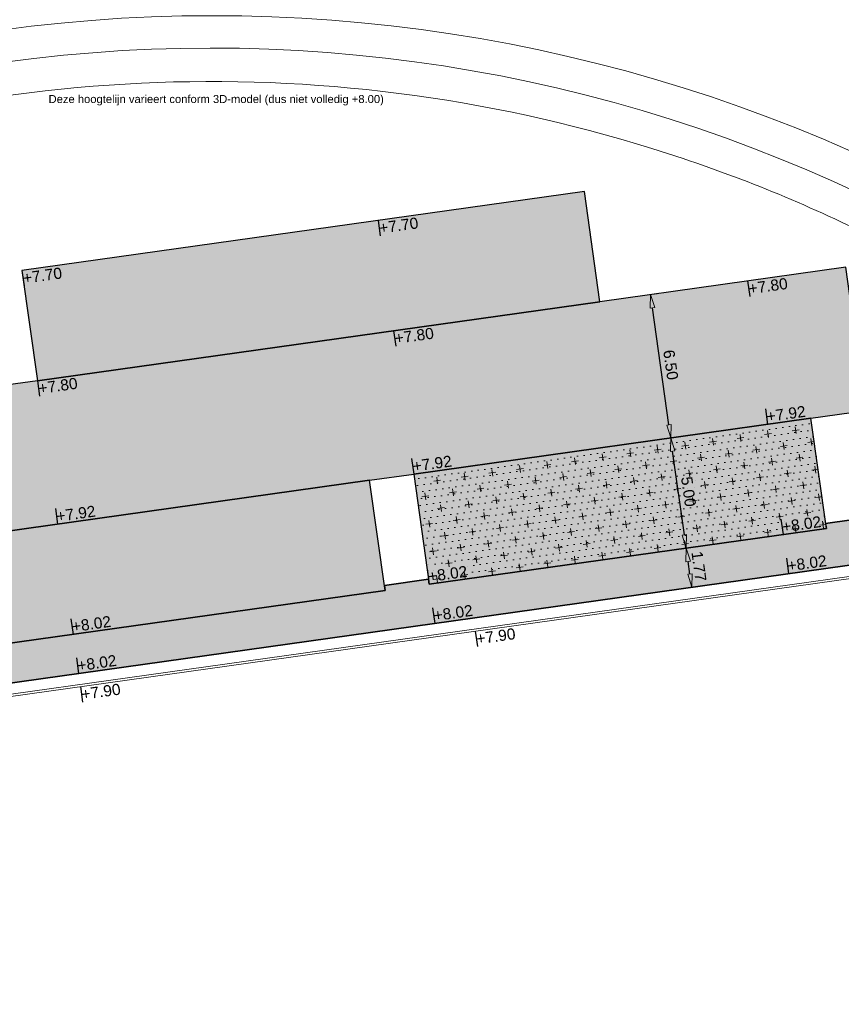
# Model space of a CAD drawing. Extents: x 98477 to 100410, y 398052 to 398969.
# Tile 179 of 256: x 98624 to 98661, y 398439 to 398483. Entities that reach past the tile are written whole.
import ezdxf
from ezdxf.enums import TextEntityAlignment as Align

# ---------------------------------------------------------------- set-up
doc = ezdxf.new("R2010")
doc.units = 0
doc.linetypes.add('AL-MATERIAALS', pattern=[2, 1, -1])
doc.linetypes.add('AL-NUTSTRACE', pattern=[17, 5, -3.5, 0, -3.5, 5])
for name, color, linetype, lineweight in [('N-GW-hoogtelijn laagte NAP +6.00', 120, 'AL-HOOGTELIJN +6.00', 18), ('N-GW-hoogtelijn laagte NAP +6.50', 110, 'AL-HOOGTELIJN +6.50', 18), ('N-GW-hoogtelijn laagte NAP +7.00', 100, 'AL-HOOGTELIJN +7.00', 18), ('N-GW-hoogtelijn laagte NAP +7.50', 90, 'AL-HOOGTELIJN +7.50', 18), ('N-GW-hoogtelijn laagte NAP +8.00', 80, 'AL-HOOGTELIJN +8.00', 18), ('N-KO-kantbegrenzing grondwerk', 70, 'Continuous', 25), ('N-KO-kantverharding', 2, 'Continuous', 25), ("N-VH-arcering 'MAT' grijs 251", 251, 'Continuous', 18), ('N-VH-arcering halfverharding', 8, 'Continuous', 9), ('N-VH-arcering printbeton', 8, 'Continuous', 9), ('X-AL-hoogtelijn - Niv 1', 1, 'AL-HOOGTELIJN', 18), ('X-AL-maatvoering VERWERKT', 180, 'Continuous', 18), ('X-AL-materiaalscheiding', 1, 'AL-MATERIAALS', 18), ('X-AL-nutstrace VERWERKT', 252, 'AL-NUTSTRACE', 18), ('X-AL-planthoogte VERWERKT', 180, 'Continuous', 25), ('X-AL-tekst T1.8', 1, 'Continuous', 18)]:
    doc.layers.add(name, color=color, linetype=linetype, lineweight=lineweight)
doc.layers.add('X-AL-contourlijnen', color=30, linetype='Continuous', plot=False)
doc.layers.add('X-AL-hulplijn', color=30, linetype='Continuous', plot=False)
doc.styles.add('CS Annotative', font='arial.ttf')
doc.styles.get("Standard").update_dxf_attribs({"font": 'txt.shx'})
doc.linetypes.add('AL-HOOGTELIJN', pattern='A,10,-1.5,["H",Standard,S=0.9,R=0,X=-0.3,Y=-0.45],-1.5,30', length=43)
doc.linetypes.add('AL-HOOGTELIJN +6.00', pattern='A,7.5,-1.5,["+6.00",Standard,S=0.9,R=0,X=-0.3,Y=-0.45],-4.5,22.5', length=36)
doc.linetypes.add('AL-HOOGTELIJN +6.50', pattern='A,7.5,-1.5,["+6.50",Standard,S=0.9,R=0,X=-0.3,Y=-0.45],-4.5,22.5', length=36)
doc.linetypes.add('AL-HOOGTELIJN +7.00', pattern='A,7.5,-1.5,["+7.00",Standard,S=0.9,R=0,X=-0.3,Y=-0.45],-4.5,22.5', length=36)
doc.linetypes.add('AL-HOOGTELIJN +7.50', pattern='A,7.5,-1.5,["+7.50",Standard,S=0.9,R=0,X=-0.3,Y=-0.45],-4.5,22.5', length=36)
doc.linetypes.add('AL-HOOGTELIJN +8.00', pattern='A,7.5,-1.5,["+8.00",Standard,S=0.9,R=0,X=-0.3,Y=-0.45],-4.5,22.5', length=36)
doc.dimstyles.new('CS Annotative', dxfattribs={"dimtxt": 2.5, "dimasz": 3, "dimexe": 0.18, "dimexo": 0.0625, "dimgap": 1, "dimtad": 1, "dimzin": 3, "dimdsep": 46, "dimtxsty": 'CS Annotative', "dimblk": 'CS Dimensionpijl', "dimcen": 0, "dimse1": 1, "dimse2": 1, "dimclrd": 256, "dimclre": 256, "dimadec": 0, "dimazin": 0, "dimtm": 1e-09, "dimtfac": 1, "dimtdec": 0, "dimtofl": 0, "dimtmove": 1, "dimatfit": 1, "dimfxl": 1, "dimtfillclr": 256, "dimtolj": 1, "dimtzin": 3, "dimarcsym": 0})
pattern_1 = [(8, (106814.19794, 479684.77945), (0.0572748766, 0.3109977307), [0, -0.3]), (8, (106814.19794, 479684.77945), (0.531934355, 0.705900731), [0.3125, -0.9375]), (98, (106814.3744, 479684.6465), (-0.705900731, 0.531934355), [0.3125, -0.9375])]
pattern_2 = [(45, (0, 0), (-0.3535533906, 0.3535533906), []), (45, (0.35, 0), (-0.3535533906, 0.3535533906), [0.5, -0.2])]

# ---------------------------------------------------------------- blocks, each defined once
blk = doc.blocks.new('*U161')
at = {"layer": 'X-AL-hulplijn', "flags": 128}
blk.add_lwpolyline([(-0.049, 0.347), (0.049, -0.347)], dxfattribs=at)
at = {"layer": 'X-AL-planthoogte VERWERKT', "linetype": 'Continuous', "style": 'CS Annotative'}
blk.add_attdef('HOOGTE-RECHTS', text='', height=0.5, rotation=172, dxfattribs=at).set_placement((0, 0), align=Align.MIDDLE_LEFT)
blk = doc.blocks.new('CS Dimensionpijl')
h = blk.add_hatch(color=256)
h.dxf.hatch_style = 1
h.paths.add_polyline_path([(-1, -0.167), (0, 0), (-1, 0.167)])
at = {"flags": 128}
blk.add_lwpolyline([(0, 0.5), (0, -0.5)], dxfattribs=at)
blk.add_lwpolyline([(-1, -0.167), (0, 0), (-1, 0.167)], close=True, dxfattribs=at)
blk = doc.blocks.new('*D1031')
at = {"layer": 'X-AL-maatvoering VERWERKT', "linetype": 'Continuous', "lineweight": -2, "transparency": 16777216}
blk.add_line((98653.942, 398457.862), (98653.863, 398458.426), dxfattribs=at)
at = {"layer": 'X-AL-maatvoering VERWERKT', "lineweight": -2, "transparency": 16777216, "xscale": 0.6000000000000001, "yscale": 0.6000000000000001, "zscale": 0.6000000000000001}
for p, rotation in [((98653.779, 398459.021), 97.9999999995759), ((98654.026, 398457.268), 277.9999999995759)]:
    blk.add_blockref('CS Dimensionpijl', p, dxfattribs=dict(at, rotation=rotation))
at = {"layer": 'X-AL-maatvoering VERWERKT', "color": 0, "transparency": 16777216, "insert": (98654.349, 398458.207), "char_height": 0.5, "attachment_point": 5, "rotation": 278, "style": 'CS Annotative'}
blk.add_mtext('\\A1;1.77', dxfattribs=at)
blk = doc.blocks.new('*D1032')
at = {"layer": 'X-AL-maatvoering VERWERKT', "linetype": 'Continuous', "lineweight": -2, "transparency": 16777216}
blk.add_line((98653.696, 398459.615), (98653.167, 398463.378), dxfattribs=at)
at = {"layer": 'X-AL-maatvoering VERWERKT', "lineweight": -2, "transparency": 16777216, "xscale": 0.6000000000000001, "yscale": 0.6000000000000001, "zscale": 0.6000000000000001}
for p, rotation in [((98653.084, 398463.972), 97.9999999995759), ((98653.779, 398459.021), 277.9999999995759)]:
    blk.add_blockref('CS Dimensionpijl', p, dxfattribs=dict(at, rotation=rotation))
at = {"layer": 'X-AL-maatvoering VERWERKT', "color": 0, "transparency": 16777216, "insert": (98653.882, 398461.56), "char_height": 0.5, "attachment_point": 5, "rotation": 278, "style": 'CS Annotative'}
blk.add_mtext('\\A1;5.00', dxfattribs=at)
blk = doc.blocks.new('*D1033')
at = {"layer": 'X-AL-maatvoering VERWERKT', "linetype": 'Continuous', "lineweight": -2, "transparency": 16777216}
blk.add_line((98653, 398464.566), (98652.262, 398469.815), dxfattribs=at)
at = {"layer": 'X-AL-maatvoering VERWERKT', "lineweight": -2, "transparency": 16777216, "xscale": 0.6000000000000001, "yscale": 0.6000000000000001, "zscale": 0.6000000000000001}
for p, rotation in [((98652.179, 398470.409), 97.9999999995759), ((98653.084, 398463.972), 277.9999999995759)]:
    blk.add_blockref('CS Dimensionpijl', p, dxfattribs=dict(at, rotation=rotation))
at = {"layer": 'X-AL-maatvoering VERWERKT', "color": 0, "transparency": 16777216, "insert": (98653.082, 398467.254), "char_height": 0.5, "attachment_point": 5, "rotation": 278, "style": 'CS Annotative'}
blk.add_mtext('\\A1;6.50', dxfattribs=at)

msp = doc.modelspace()

# ---------------------------------------------------------------- hatches: boundary and pattern name
at = {"layer": "N-VH-arcering 'MAT' grijs 251"}
h = msp.add_hatch(color=256, dxfattribs=at)
h.dxf.hatch_style = 1
h.paths.add_polyline_path([(98649.205, 398475.04), (98623.954, 398471.491), (98624.649, 398466.54), (98649.901, 398470.089)])
h = msp.add_hatch(color=256, dxfattribs=at)
h.dxf.hatch_style = 1
edge = h.paths.add_edge_path()
edge.add_line((98801.71, 398275.503), (98759.079, 398269.511))
edge.add_arc((98758.557, 398273.225), 3.75, 188, 278, ccw=False)
edge.add_line((98754.843, 398272.703), (98754.732, 398273.495))
edge.add_arc((98759.436, 398274.156), 4.75, 98, 188, ccw=False)
edge.add_line((98758.775, 398278.86), (98802.644, 398285.025))
edge.add_arc((98800.8, 398298.146), 13.25, 278, 315.3696)
edge.add_arc((98814.321, 398284.798), 5.75, 98, 135.3696, ccw=False)
edge.add_line((98813.521, 398290.492), (98817.945, 398291.114))
edge.add_arc((98818.745, 398285.42), 5.75, 8, 98, ccw=False)
edge.add_line((98824.439, 398286.22), (98832.122, 398231.557))
edge.add_arc((98824.447, 398230.479), 7.75, -36.9034, 8, ccw=False)
edge.add_line((98830.645, 398225.825), (98822.025, 398214.347))
edge.add_arc((98828.622, 398209.393), 8.25, 143.0966, 188)
edge.add_line((98820.453, 398208.245), (98820.952, 398204.691))
edge.add_line((98820.952, 398204.691), (98824.988, 398175.974))
edge.add_line((98824.988, 398175.974), (98826.345, 398166.319))
edge.add_arc((98829.563, 398166.771), 3.25, 188, 278)
edge.add_line((98830.016, 398163.553), (98845.496, 398165.728))
edge.add_line((98845.496, 398165.728), (98850.051, 398166.368))
edge.add_line((98850.051, 398166.368), (98871.26, 398169.349))
edge.add_line((98871.26, 398169.349), (98879.777, 398170.546))
edge.add_line((98879.777, 398170.546), (98895.918, 398172.814))
edge.add_line((98895.918, 398172.814), (98895.013, 398179.251))
edge.add_line((98895.013, 398179.251), (98835.845, 398170.936))
edge.add_arc((98835.184, 398175.639), 4.75, 188, 278, ccw=False)
edge.add_line((98830.48, 398174.978), (98825.977, 398207.018))
edge.add_arc((98833.652, 398208.097), 7.75, 143.0966, 188, ccw=False)
edge.add_line((98827.454, 398212.751), (98836.074, 398224.229))
edge.add_arc((98829.477, 398229.183), 8.25, 323.0966, 368)
edge.add_line((98837.646, 398230.331), (98837.342, 398232.493))
edge.add_line((98837.342, 398232.493), (98837.342, 398232.493))
edge.add_line((98837.342, 398232.493), (98829.688, 398286.958))
edge.add_arc((98835.382, 398287.758), 5.75, 98, 188, ccw=False)
edge.add_line((98834.582, 398293.452), (98882.505, 398300.187))
edge.add_arc((98883.618, 398292.265), 8, 11.632, 98, ccw=False)
edge.add_line((98891.454, 398293.878), (98891, 398296.086))
edge.add_line((98891, 398296.086), (98889.023, 398305.688))
edge.add_line((98889.023, 398305.688), (98888.557, 398307.974))
edge.add_line((98888.557, 398307.974), (98887.385, 398314.76))
edge.add_arc((98879.502, 398313.398), 8, -82, 9.8011, ccw=False)
edge.add_line((98880.615, 398305.476), (98872.945, 398304.398))
edge.add_arc((98872.423, 398308.111), 3.75, 189.4265, 278, ccw=False)
edge.add_arc((92946.735, 397324.304), 6003.05, 9.426501, 10.6116601)
edge.add_line((98847.121, 398429.774), (98842.313, 398429.098))
edge.add_arc((92946.735, 397324.304), 5998.2, 9.4285467, 10.6137733, ccw=False)
edge.add_arc((98860.089, 398306.469), 3.84, -81.4341, 6.6574, ccw=False)
edge.add_line((98860.661, 398302.671), (98847.185, 398300.777))
edge.add_line((98847.185, 398300.777), (98842.63, 398300.137))
edge.add_line((98842.63, 398300.137), (98820.151, 398296.978))
edge.add_arc((98819.35, 398302.672), 5.75, 188, 278, ccw=False)
edge.add_line((98813.656, 398301.872), (98812.306, 398311.477))
edge.add_line((98812.306, 398311.477), (98811.109, 398319.994))
edge.add_line((98811.109, 398319.994), (98809.244, 398333.263))
edge.add_line((98809.244, 398333.263), (98808.674, 398337.323))
edge.add_line((98808.674, 398337.323), (98807.714, 398344.156))
edge.add_line((98807.714, 398344.156), (98807.707, 398344.206))
edge.add_line((98807.707, 398344.206), (98811.668, 398344.762))
edge.add_line((98811.668, 398344.762), (98829.492, 398347.268))
edge.add_line((98829.492, 398347.268), (98831.968, 398347.616))
edge.add_line((98831.968, 398347.616), (98831.064, 398354.052))
edge.add_line((98831.064, 398354.052), (98828.588, 398353.704))
edge.add_line((98828.588, 398353.704), (98810.763, 398351.199))
edge.add_line((98810.763, 398351.199), (98806.802, 398350.643))
edge.add_line((98806.802, 398350.643), (98806.795, 398350.692))
edge.add_line((98806.795, 398350.692), (98805.146, 398362.424))
edge.add_line((98805.146, 398362.424), (98805.048, 398363.12))
edge.add_line((98805.048, 398363.12), (98803.991, 398370.646))
edge.add_line((98803.991, 398370.646), (98802.488, 398381.341))
edge.add_line((98802.488, 398381.341), (98801.43, 398388.867))
edge.add_line((98801.43, 398388.867), (98799.927, 398399.562))
edge.add_line((98799.927, 398399.562), (98798.869, 398407.088))
edge.add_line((98798.869, 398407.088), (98797.366, 398417.783))
edge.add_line((98797.366, 398417.783), (98796.795, 398421.843))
edge.add_line((98796.795, 398421.843), (98795.884, 398428.329))
edge.add_line((98795.884, 398428.329), (98795.877, 398428.379))
edge.add_line((98795.877, 398428.379), (98799.838, 398428.935))
edge.add_line((98799.838, 398428.935), (98817.663, 398431.44))
edge.add_line((98817.663, 398431.44), (98820.138, 398431.788))
edge.add_line((98820.138, 398431.788), (98819.234, 398438.225))
edge.add_line((98819.234, 398438.225), (98816.758, 398437.877))
edge.add_line((98816.758, 398437.877), (98798.933, 398435.372))
edge.add_line((98798.933, 398435.372), (98794.972, 398434.815))
edge.add_line((98794.972, 398434.815), (98794.965, 398434.865))
edge.add_line((98794.965, 398434.865), (98793.379, 398446.154))
edge.add_line((98793.379, 398446.154), (98792.739, 398450.709))
edge.add_line((98792.739, 398450.709), (98789.338, 398474.904))
edge.add_line((98789.338, 398474.904), (98783.892, 398474.138))
edge.add_line((98783.892, 398474.138), (98786.763, 398453.707))
edge.add_arc((98782.059, 398453.046), 4.75, -82, 8, ccw=False)
edge.add_line((98782.72, 398448.342), (98773.115, 398446.992))
edge.add_line((98773.115, 398446.992), (98764.599, 398445.795))
edge.add_line((98764.599, 398445.795), (98743.407, 398442.817))
edge.add_line((98743.407, 398442.817), (98734.891, 398441.62))
edge.add_line((98734.891, 398441.62), (98611.8, 398424.321))
edge.add_line((98611.8, 398424.321), (98607.657, 398453.801))
edge.add_arc((98611.637, 398454.122), 3.993, 101.3918, 184.6082, ccw=False)
edge.add_line((98610.849, 398458.036), (98611.839, 398458.175))
edge.add_line((98611.839, 398458.175), (98639.566, 398462.072))
edge.add_line((98639.566, 398462.072), (98641.547, 398462.351))
edge.add_line((98641.547, 398462.351), (98659.372, 398464.856))
edge.add_line((98659.372, 398464.856), (98661.847, 398465.204))
edge.add_line((98661.847, 398465.204), (98660.943, 398471.64))
edge.add_line((98660.943, 398471.64), (98649.901, 398470.089))
edge.add_line((98649.901, 398470.089), (98624.649, 398466.54))
edge.add_line((98624.649, 398466.54), (98622.669, 398466.261))
edge.add_line((98622.669, 398466.261), (98604.844, 398463.756))
edge.add_line((98604.844, 398463.756), (98602.864, 398463.478))
edge.add_line((98602.864, 398463.478), (98594.941, 398462.365))
edge.add_line((98594.941, 398462.365), (98576.275, 398459.741))
edge.add_line((98576.275, 398459.741), (98577.18, 398453.304))
edge.add_line((98577.18, 398453.304), (98578.17, 398453.444))
edge.add_line((98578.17, 398453.444), (98598.471, 398456.294))
edge.add_arc((98598.792, 398452.314), 3.993, 11.4249, 94.6095, ccw=False)
edge.add_line((98602.706, 398453.105), (98606.849, 398423.625))
edge.add_line((98606.849, 398423.625), (98548.819, 398415.469))
edge.add_arc((98548.158, 398420.173), 4.75, 188, 278, ccw=False)
edge.add_line((98543.454, 398419.512), (98539.768, 398445.74))
edge.add_line((98539.768, 398445.74), (98538.976, 398445.629))
edge.add_line((98538.976, 398445.629), (98538.732, 398447.362))
edge.add_line((98538.732, 398447.362), (98534.771, 398446.805))
edge.add_line((98534.771, 398446.805), (98536.53, 398434.292))
edge.add_line((98536.53, 398434.292), (98537.17, 398429.737))
edge.add_line((98537.17, 398429.737), (98538.395, 398421.022))
edge.add_line((98538.395, 398421.022), (98539.035, 398416.467))
edge.add_line((98539.035, 398416.467), (98541.025, 398402.306))
edge.add_line((98541.025, 398402.306), (98541.665, 398397.751))
edge.add_line((98541.665, 398397.751), (98543.656, 398383.59))
edge.add_line((98543.656, 398383.59), (98544.296, 398379.035))
edge.add_line((98544.296, 398379.035), (98545.604, 398369.727))
edge.add_arc((98543.871, 398369.483), 1.75, -82, 8, ccw=False)
edge.add_line((98544.115, 398367.75), (98522.477, 398364.709))
edge.add_line((98522.477, 398364.709), (98523.215, 398359.461))
edge.add_line((98523.215, 398359.461), (98545.05, 398362.529))
edge.add_line((98545.05, 398362.529), (98549.605, 398363.17))
edge.add_line((98549.605, 398363.17), (98564.162, 398365.215))
edge.add_arc((98564.824, 398360.512), 4.75, 8, 98, ccw=False)
edge.add_line((98569.527, 398361.173), (98576.5, 398311.56))
edge.add_arc((98571.796, 398310.899), 4.75, -82, 8, ccw=False)
edge.add_line((98572.457, 398306.195), (98563.842, 398304.985))
edge.add_line((98563.842, 398304.985), (98559.287, 398304.344))
edge.add_line((98559.287, 398304.344), (98541.016, 398301.777))
edge.add_line((98541.016, 398301.777), (98541.754, 398296.528))
edge.add_line((98541.754, 398296.528), (98553.885, 398298.233))
edge.add_arc((98554.128, 398296.5), 1.75, 8, 98, ccw=False)
edge.add_line((98555.861, 398296.744), (98557.35, 398286.148))
edge.add_line((98557.35, 398286.148), (98557.99, 398281.593))
edge.add_line((98557.99, 398281.593), (98560.134, 398266.343))
edge.add_line((98560.134, 398266.343), (98560.774, 398261.787))
edge.add_line((98560.774, 398261.787), (98562.917, 398246.537))
edge.add_line((98562.917, 398246.537), (98563.557, 398241.982))
edge.add_line((98563.557, 398241.982), (98565.701, 398226.732))
edge.add_line((98565.701, 398226.732), (98566.341, 398222.177))
edge.add_line((98566.341, 398222.177), (98567.566, 398213.462))
edge.add_line((98567.566, 398213.462), (98568.206, 398208.907))
edge.add_line((98568.206, 398208.907), (98576.531, 398149.669))
edge.add_line((98576.531, 398149.669), (98576.556, 398149.491))
edge.add_line((98576.556, 398149.491), (98535.46, 398143.715))
edge.add_line((98535.46, 398143.715), (98536.347, 398137.407))
edge.add_line((98536.347, 398137.407), (98537.337, 398137.546))
edge.add_line((98537.337, 398137.546), (98577.443, 398143.183))
edge.add_line((98577.443, 398143.183), (98578.765, 398133.775))
edge.add_line((98578.765, 398133.775), (98538.659, 398128.139))
edge.add_line((98538.659, 398128.139), (98537.669, 398128))
edge.add_line((98537.669, 398128), (98538.573, 398121.563))
edge.add_line((98538.573, 398121.563), (98579.669, 398127.339))
edge.add_line((98579.669, 398127.339), (98579.676, 398127.289))
edge.add_line((98579.676, 398127.289), (98580.766, 398119.535))
edge.add_line((98580.766, 398119.535), (98582.575, 398106.662))
edge.add_line((98582.575, 398106.662), (98583.062, 398103.196))
edge.add_line((98583.062, 398103.196), (98584.872, 398090.322))
edge.add_line((98584.872, 398090.322), (98585.359, 398086.856))
edge.add_line((98585.359, 398086.856), (98587.168, 398073.983))
edge.add_line((98587.168, 398073.983), (98588.149, 398067.001))
edge.add_arc((98585.921, 398066.688), 2.25, -71.0527, 8, ccw=False)
edge.add_line((98586.652, 398064.56), (98587.088, 398064.71))
edge.add_line((98587.088, 398064.71), (98595.765, 398067.689))
edge.add_line((98595.765, 398067.689), (98596.093, 398067.801))
edge.add_arc((98595.362, 398069.929), 2.25, 188, 288.9473, ccw=False)
edge.add_line((98593.134, 398069.616), (98582.466, 398145.525))
edge.add_arc((98587.169, 398146.186), 4.75, 98, 188, ccw=False)
edge.add_line((98586.508, 398150.89), (98609.067, 398154.06))
edge.add_line((98609.067, 398154.06), (98621.308, 398156.2))
edge.add_line((98621.308, 398156.2), (98618.713, 398174.661))
edge.add_line((98618.713, 398174.661), (98600.889, 398172.156))
edge.add_line((98600.889, 398172.156), (98602.706, 398159.225))
edge.add_line((98602.706, 398159.225), (98585.673, 398156.831))
edge.add_arc((98585.086, 398161.633), 4.838, 189.0296, 276.9704, ccw=False)
edge.add_line((98580.308, 398160.874), (98573.635, 398208.357))
edge.add_line((98573.635, 398208.357), (98572.717, 398214.893))
edge.add_line((98572.717, 398214.893), (98570.017, 398234.104))
edge.add_line((98570.017, 398234.104), (98569.098, 398240.64))
edge.add_line((98569.098, 398240.64), (98568.632, 398243.957))
edge.add_line((98568.632, 398243.957), (98568.166, 398247.275))
edge.add_arc((98572.869, 398247.936), 4.75, 98, 188, ccw=False)
edge.add_line((98572.208, 398252.64), (98597.856, 398256.244))
edge.add_line((98597.856, 398256.244), (98604.392, 398257.163))
edge.add_line((98604.392, 398257.163), (98619.642, 398259.306))
edge.add_line((98619.642, 398259.306), (98626.178, 398260.225))
edge.add_line((98626.178, 398260.225), (98639.447, 398262.089))
edge.add_line((98639.447, 398262.089), (98639.497, 398262.096))
edge.add_line((98639.497, 398262.096), (98640.054, 398258.135))
edge.add_line((98640.054, 398258.135), (98641.863, 398245.262))
edge.add_line((98641.863, 398245.262), (98642.141, 398243.281))
edge.add_line((98642.141, 398243.281), (98643.255, 398235.359))
edge.add_line((98643.255, 398235.359), (98644.577, 398225.952))
edge.add_line((98644.577, 398225.952), (98646.038, 398215.554))
edge.add_line((98646.038, 398215.554), (98646.386, 398213.078))
edge.add_line((98646.386, 398213.078), (98652.823, 398213.983))
edge.add_line((98652.823, 398213.983), (98652.475, 398216.458))
edge.add_line((98652.475, 398216.458), (98651.709, 398221.905))
edge.add_line((98651.709, 398221.905), (98651.431, 398223.885))
edge.add_line((98651.431, 398223.885), (98649.622, 398236.759))
edge.add_line((98649.622, 398236.759), (98649.343, 398238.739))
edge.add_line((98649.343, 398238.739), (98646.49, 398259.04))
edge.add_line((98646.49, 398259.04), (98645.934, 398263.001))
edge.add_line((98645.934, 398263.001), (98645.983, 398263.008))
edge.add_line((98645.983, 398263.008), (98654.398, 398264.191))
edge.add_line((98654.398, 398264.191), (98722.625, 398273.779))
edge.add_line((98722.625, 398273.779), (98731.142, 398274.976))
edge.add_line((98731.142, 398274.976), (98743.97, 398276.779))
edge.add_arc((98744.557, 398271.977), 4.838, 9.0296, 96.9704, ccw=False)
edge.add_line((98749.335, 398272.737), (98750.727, 398262.834))
edge.add_line((98750.727, 398262.834), (98752.41, 398263.07))
edge.add_line((98752.41, 398263.07), (98756.966, 398263.711))
edge.add_line((98756.966, 398263.711), (98772.216, 398265.854))
edge.add_line((98772.216, 398265.854), (98776.771, 398266.494))
edge.add_line((98776.771, 398266.494), (98795.982, 398269.194))
edge.add_line((98795.982, 398269.194), (98800.537, 398269.834))
edge.add_line((98800.537, 398269.834), (98802.468, 398270.106))
edge.add_line((98802.468, 398270.106), (98801.71, 398275.503))
edge = h.paths.add_edge_path(flags=16)
edge.add_line((98744.062, 398333.464), (98751.984, 398334.577))
edge.add_line((98751.984, 398334.577), (98753.966, 398334.856))
edge.add_line((98753.966, 398334.856), (98764.363, 398336.317))
edge.add_line((98764.363, 398336.317), (98764.363, 398336.317))
edge.add_line((98764.363, 398336.317), (98766.343, 398336.595))
edge.add_line((98766.343, 398336.595), (98774.265, 398337.708))
edge.add_line((98774.265, 398337.708), (98774.247, 398337.837))
edge.add_line((98774.247, 398337.837), (98802.49, 398341.806))
edge.add_line((98802.49, 398341.806), (98803.019, 398338.043))
edge.add_line((98803.019, 398338.043), (98808.474, 398299.225))
edge.add_arc((98800.8, 398298.146), 7.75, -82, 8, ccw=False)
edge.add_line((98801.878, 398290.472), (98771.967, 398286.268))
edge.add_line((98771.967, 398286.268), (98767.412, 398285.628))
edge.add_line((98767.412, 398285.628), (98755.133, 398283.902))
edge.add_line((98755.133, 398283.902), (98746.617, 398282.705))
edge.add_line((98746.617, 398282.705), (98730.376, 398280.423))
edge.add_line((98730.376, 398280.423), (98721.86, 398279.226))
edge.add_line((98721.86, 398279.226), (98654.328, 398269.735))
edge.add_arc((98653.667, 398274.439), 4.75, 188, 278, ccw=False)
edge.add_line((98648.963, 398273.778), (98644.134, 398308.14))
edge.add_line((98644.134, 398308.14), (98642.937, 398316.656))
edge.add_line((98642.937, 398316.656), (98640.3, 398335.422))
edge.add_line((98640.3, 398335.422), (98638.121, 398335.116))
edge.add_line((98638.121, 398335.116), (98637.23, 398334.99))
edge.add_line((98637.23, 398334.99), (98635.051, 398334.684))
edge.add_line((98635.051, 398334.684), (98635.74, 398329.782))
edge.add_line((98635.74, 398329.782), (98636.937, 398321.266))
edge.add_line((98636.937, 398321.266), (98638.385, 398310.967))
edge.add_line((98638.385, 398310.967), (98639.025, 398306.412))
edge.add_line((98639.025, 398306.412), (98641.168, 398291.162))
edge.add_line((98641.168, 398291.162), (98642.365, 398282.646))
edge.add_line((98642.365, 398282.646), (98643.715, 398273.04))
edge.add_arc((98639.011, 398272.379), 4.75, -82, 8, ccw=False)
edge.add_line((98639.672, 398267.675), (98619.322, 398264.815))
edge.add_line((98619.322, 398264.815), (98614.272, 398264.105))
edge.add_line((98614.272, 398264.105), (98593.922, 398261.245))
edge.add_arc((98593.261, 398265.949), 4.75, 188, 278, ccw=False)
edge.add_line((98588.557, 398265.288), (98581.779, 398313.514))
edge.add_line((98581.779, 398313.514), (98580.582, 398322.03))
edge.add_line((98580.582, 398322.03), (98575.231, 398360.106))
edge.add_line((98575.231, 398360.106), (98574.591, 398364.661))
edge.add_line((98574.591, 398364.661), (98572.663, 398378.377))
edge.add_line((98572.663, 398378.377), (98571.188, 398388.873))
edge.add_line((98571.188, 398388.873), (98568.516, 398407.887))
edge.add_arc((98573.22, 398408.548), 4.75, 98, 188, ccw=False)
edge.add_line((98572.559, 398413.251), (98607.119, 398418.109))
edge.add_line((98607.119, 398418.109), (98607.614, 398418.178))
edge.add_line((98607.614, 398418.178), (98611.584, 398389.936))
edge.add_line((98611.584, 398389.936), (98611.455, 398389.918))
edge.add_line((98611.455, 398389.918), (98613.264, 398377.044))
edge.add_line((98613.264, 398377.044), (98613.334, 398376.549))
edge.add_line((98613.334, 398376.549), (98626.207, 398378.358))
edge.add_line((98626.207, 398378.358), (98628.188, 398378.637))
edge.add_line((98628.188, 398378.637), (98636.11, 398379.75))
edge.add_line((98636.11, 398379.75), (98648.369, 398381.473))
edge.add_line((98648.369, 398381.473), (98647.465, 398387.91))
edge.add_line((98647.465, 398387.91), (98634.591, 398386.1))
edge.add_line((98634.591, 398386.1), (98632.492, 398385.805))
edge.add_line((98632.492, 398385.805), (98619.737, 398384.013))
edge.add_line((98619.737, 398384.013), (98617.509, 398383.7))
edge.add_line((98617.509, 398383.7), (98612.566, 398418.874))
edge.add_line((98612.566, 398418.874), (98613.061, 398418.944))
edge.add_line((98613.061, 398418.944), (98667.575, 398426.605))
edge.add_line((98667.575, 398426.605), (98722.089, 398434.267))
edge.add_line((98722.089, 398434.267), (98726.149, 398434.837))
edge.add_line((98726.149, 398434.837), (98759.422, 398439.513))
edge.add_line((98759.422, 398439.513), (98763.483, 398440.084))
edge.add_line((98763.483, 398440.084), (98783.486, 398442.895))
edge.add_arc((98784.147, 398438.192), 4.75, 8, 98, ccw=False)
edge.add_line((98788.851, 398438.853), (98795.615, 398390.726))
edge.add_arc((98790.911, 398390.065), 4.75, -82, 8, ccw=False)
edge.add_line((98791.572, 398385.361), (98787.363, 398384.769))
edge.add_line((98787.363, 398384.769), (98774.49, 398382.96))
edge.add_line((98774.49, 398382.96), (98766.122, 398381.784))
edge.add_line((98766.122, 398381.784), (98766.072, 398381.777))
edge.add_line((98766.072, 398381.777), (98764.945, 398389.798))
edge.add_line((98764.945, 398389.798), (98762.092, 398410.099))
edge.add_line((98762.092, 398410.099), (98761.953, 398411.089))
edge.add_line((98761.953, 398411.089), (98755.516, 398410.184))
edge.add_line((98755.516, 398410.184), (98755.655, 398409.194))
edge.add_line((98755.655, 398409.194), (98758.508, 398388.894))
edge.add_line((98758.508, 398388.894), (98759.636, 398380.872))
edge.add_line((98759.636, 398380.872), (98759.586, 398380.865))
edge.add_line((98759.586, 398380.865), (98748.792, 398379.348))
edge.add_line((98748.792, 398379.348), (98744.237, 398378.708))
edge.add_line((98744.237, 398378.708), (98741.316, 398378.298))
edge.add_line((98741.316, 398378.298), (98735.869, 398377.532))
edge.add_line((98735.869, 398377.532), (98732.948, 398377.122))
edge.add_line((98732.948, 398377.122), (98728.393, 398376.482))
edge.add_line((98728.393, 398376.482), (98718.319, 398375.066))
edge.add_arc((98720.442, 398359.964), 15.25, 98, 128)
edge.add_line((98711.053, 398371.981), (98707.249, 398369.01))
edge.add_line((98707.249, 398369.01), (98710.512, 398364.833))
edge.add_line((98710.512, 398364.833), (98713.62, 398367.262))
edge.add_arc((98721.254, 398357.324), 12.531, 99.3779, 127.5301, ccw=False)
edge.add_line((98719.212, 398369.688), (98728.557, 398371.001))
edge.add_line((98728.557, 398371.001), (98733.112, 398371.641))
edge.add_line((98733.112, 398371.641), (98743.906, 398373.158))
edge.add_line((98743.906, 398373.158), (98752.423, 398374.355))
edge.add_line((98752.423, 398374.355), (98763.216, 398375.872))
edge.add_line((98763.216, 398375.872), (98767.772, 398376.512))
edge.add_line((98767.772, 398376.512), (98793.321, 398380.103))
edge.add_arc((98793.768, 398376.291), 3.838, 9.3042, 96.6958, ccw=False)
edge.add_line((98797.556, 398376.911), (98799.602, 398362.354))
edge.add_line((98799.602, 398362.354), (98801.641, 398347.847))
edge.add_line((98801.641, 398347.847), (98801.71, 398347.352))
edge.add_line((98801.71, 398347.352), (98773.468, 398343.383))
edge.add_line((98773.468, 398343.383), (98773.361, 398344.145))
edge.add_line((98773.361, 398344.145), (98770.885, 398343.797))
edge.add_line((98770.885, 398343.797), (98758.012, 398341.988))
edge.add_line((98758.012, 398341.988), (98756.031, 398341.71))
edge.add_line((98756.031, 398341.71), (98743.158, 398339.9))
edge.add_line((98743.158, 398339.9), (98743.158, 398339.9))
edge.add_line((98743.158, 398339.9), (98742.167, 398339.761))
edge.add_line((98742.167, 398339.761), (98743.072, 398333.324))
edge.add_line((98743.072, 398333.324), (98744.062, 398333.464))
edge = h.paths.add_edge_path(flags=16)
edge.add_line((98545.99, 398402.903), (98545.74, 398404.686))
edge.add_arc((98550.444, 398405.347), 4.75, 98, 188, ccw=False)
edge.add_line((98549.783, 398410.05), (98557.705, 398411.164))
edge.add_arc((98558.366, 398406.46), 4.75, 8, 98, ccw=False)
edge.add_line((98563.07, 398407.121), (98563.355, 398405.091))
edge.add_line((98563.355, 398405.091), (98565.095, 398392.713))
edge.add_line((98565.095, 398392.713), (98565.443, 398390.237))
edge.add_line((98565.443, 398390.237), (98567.182, 398377.859))
edge.add_line((98567.182, 398377.859), (98567.468, 398375.829))
edge.add_arc((98562.764, 398375.168), 4.75, -82, 8, ccw=False)
edge.add_line((98563.425, 398370.464), (98555.503, 398369.35))
edge.add_arc((98554.842, 398374.054), 4.75, 188, 278, ccw=False)
edge.add_line((98550.138, 398373.393), (98549.887, 398375.176))
edge.add_line((98549.887, 398375.176), (98548.078, 398388.049))
edge.add_line((98548.078, 398388.049), (98547.8, 398390.03))
edge.add_line((98547.8, 398390.03), (98545.99, 398402.903))
edge = h.paths.add_edge_path(flags=16)
edge.add_line((98580.974, 398279.723), (98580.696, 398281.704))
edge.add_line((98580.696, 398281.704), (98579.235, 398292.102))
edge.add_line((98579.235, 398292.102), (98578.56, 398296.904))
edge.add_arc((98573.856, 398296.243), 4.75, 8, 98)
edge.add_line((98573.195, 398300.947), (98565.57, 398299.875))
edge.add_arc((98566.231, 398295.172), 4.75, 98, 186.1904)
edge.add_line((98561.508, 398294.659), (98561.506, 398294.659))
edge.add_line((98561.506, 398294.659), (98563.663, 398279.31))
edge.add_line((98563.663, 398279.31), (98563.942, 398277.329))
edge.add_line((98563.942, 398277.329), (98566.099, 398261.98))
edge.add_line((98566.099, 398261.98), (98566.101, 398261.981))
edge.add_arc((98570.782, 398262.79), 4.75, 189.8096, 278)
edge.add_line((98571.443, 398258.086), (98579.068, 398259.158))
edge.add_arc((98578.407, 398263.862), 4.75, 278, 368)
edge.add_line((98583.111, 398264.523), (98582.436, 398269.325))
edge.add_line((98582.436, 398269.325), (98580.974, 398279.723))
edge = h.paths.add_edge_path(flags=16)
edge.add_line((98615.081, 398162.782), (98614.489, 398166.998))
edge.add_arc((98612.756, 398166.755), 1.75, 8, 98)
edge.add_line((98612.512, 398168.488), (98608.551, 398167.931))
edge.add_arc((98608.795, 398166.198), 1.75, 98, 188)
edge.add_line((98607.062, 398165.955), (98607.654, 398161.738))
edge.add_arc((98609.387, 398161.982), 1.75, 188, 278)
edge.add_line((98609.631, 398160.249), (98613.592, 398160.805))
edge.add_arc((98613.348, 398162.538), 1.75, 278, 368)
h = msp.add_hatch(color=256, dxfattribs=at)
h.dxf.hatch_style = 1
h.paths.add_polyline_path([(98659.372, 398464.856), (98641.547, 398462.351), (98642.243, 398457.399), (98660.068, 398459.904)])
h = msp.add_hatch(color=256, dxfattribs=at)
h.dxf.hatch_style = 1
h.paths.add_polyline_path([(98639.566, 398462.072), (98611.839, 398458.175), (98612.535, 398453.224), (98640.262, 398457.121)])
at = {"layer": 'N-VH-arcering halfverharding'}
h = msp.add_hatch(dxfattribs=at)
h.set_pattern_fill('CS-HALFVERHARDING', color=256)
h.set_pattern_definition(pattern_1)
h.paths.add_polyline_path([(98649.205, 398475.04), (98623.954, 398471.491), (98624.649, 398466.54), (98649.901, 398470.089)])
h = msp.add_hatch(dxfattribs=at)
h.set_pattern_fill('CS-HALFVERHARDING', color=256)
h.set_pattern_definition(pattern_1)
h.paths.add_polyline_path([(98659.372, 398464.856), (98641.547, 398462.351), (98642.243, 398457.399), (98660.068, 398459.904)])
h = msp.add_hatch(dxfattribs=at)
h.set_pattern_fill('CS-HALFVERHARDING', color=256)
h.set_pattern_definition(pattern_1)
h.paths.add_polyline_path([(98639.566, 398462.072), (98611.839, 398458.175), (98612.535, 398453.224), (98640.262, 398457.121)])
at = {"layer": 'N-VH-arcering printbeton'}
h = msp.add_hatch(dxfattribs=at)
h.set_pattern_fill('CS-PRINTBETON', color=256)
h.set_pattern_definition(pattern_2)
edge = h.paths.add_edge_path()
edge.add_line((98773.115, 398446.992), (98782.72, 398448.342))
edge.add_arc((98782.059, 398453.046), 4.75, 278, 317.1667)
edge.add_line((98785.543, 398449.816), (98782.159, 398473.895))
edge.add_line((98782.159, 398473.895), (98780.178, 398473.616))
edge.add_line((98780.178, 398473.616), (98783.05, 398453.185))
edge.add_arc((98780.079, 398452.767), 3, -82, 8, ccw=False)
edge.add_line((98780.496, 398449.796), (98611.557, 398426.054))
edge.add_line((98611.557, 398426.054), (98611.8, 398424.321))
edge.add_line((98611.8, 398424.321), (98734.891, 398441.62))
edge.add_line((98734.891, 398441.62), (98743.407, 398442.817))
edge.add_line((98743.407, 398442.817), (98764.599, 398445.795))
edge.add_line((98764.599, 398445.795), (98773.115, 398446.992))
h = msp.add_hatch(dxfattribs=at)
h.set_pattern_fill('CS-PRINTBETON', color=256)
h.set_pattern_definition(pattern_2)
h.paths.add_polyline_path([(98673.039, 398459.94), (98672.761, 398461.921), (98660.036, 398460.132), (98660.068, 398459.904), (98642.243, 398457.399), (98642.211, 398457.627), (98640.23, 398457.349), (98640.262, 398457.121), (98612.535, 398453.224), (98612.503, 398453.452), (98607.799, 398452.791), (98608.077, 398450.81)])

# ---------------------------------------------------------------- linework, layer by layer
at = {"layer": 'N-GW-hoogtelijn laagte NAP +6.00', "flags": 128}
for points in [[(98541.73, 398456.572), (98541.809, 398456.006, 0.447071), (98543.047, 398455.176, 0.0725), (98577.112, 398469.388, -0.051823), (98614.584, 398486.866, -0.06229), (98637.109, 398491.631, 0.429981), (98641.642, 398497.299), (98641.567, 398497.847, 0.419988), (98638.125, 398500.398, 0.127921), (98566.381, 398469.07, -0.111136), (98542.498, 398457.686, 0.389872)], [(98721.236, 398484.378, -0.087808), (98790.566, 398482.345, -0.029519), (98830.431, 398471.591, 0.411727), (98834.219, 398473.461), (98834.468, 398474.185, 0.439341), (98832.361, 398478.069), (98815.909, 398482.2, 0.026599), (98805.474, 398484.237), (98740.398, 398493.383, -0.05755), (98733.959, 398495.059, 0.071252), (98725.947, 398496.912, 0.029044), (98656.324, 398498.791, 0.947361), (98656.011, 398493.808, -0.100844), (98692.146, 398481.916, -0.106403), (98705.932, 398469.554, 0.686343), (98710.441, 398470.754, -0.171474), (98715.63, 398481.567, -0.160841)]]:
    msp.add_lwpolyline(points, format="xyb", close=True, dxfattribs=at)
at = {"layer": 'N-GW-hoogtelijn laagte NAP +6.50', "flags": 128}
msp.add_lwpolyline([(98829.525, 398470.312, -0.120751), (98842.218, 398462.326, -0.140452), (98847.402, 398452.603), (98866.354, 398364.013, -0.009377), (98867.069, 398360.331, -0.001661), (98873.822, 398320.973, -0.064051), (98874.141, 398312.737), (98874.048, 398311.699, 0.482957), (98875.183, 398310.62), (98875.984, 398310.732, 0.392127), (98876.843, 398311.786), (98876.427, 398318.325, 0.036795), (98876.041, 398321.121), (98843.38, 398473.793, 0.314939), (98834.993, 398481.604), (98740.607, 398494.869, -0.068789), (98733.363, 398496.928, 0.068789), (98730.07, 398497.864), (98695.976, 398502.656, 0.091342), (98691.813, 398502.479, -0.092353), (98684.951, 398502.2, 0.197172), (98569.34, 398473.207, 0.007777), (98565.454, 398470.25, -0.103616), (98543.864, 398459.561, 0.009626), (98542.01, 398459.043, 0.370347), (98540.253, 398456.301), (98540.324, 398455.798, 0.445312), (98543.405, 398453.721, 0.002345), (98543.859, 398453.837, 0.046909), (98566.644, 398462.096, -0.007226), (98583.895, 398469.946, 0.0361), (98596.655, 398476.666, -0.275649), (98690.162, 398478.442, -0.256715), (98710.28, 398445.576, 0.441701), (98711.418, 398444.632), (98713.35, 398444.904, 0.359055), (98714.209, 398445.842, -0.097239), (98720.876, 398472.374), (98720.876, 398472.374), (98720.876, 398472.374, -0.275381), (98739.127, 398484.682, -0.065182), (98790.262, 398480.876, -0.029193), (98829.525, 398470.312)], format="xyb", dxfattribs=at)
at = {"layer": 'N-GW-hoogtelijn laagte NAP +7.00', "flags": 128}
for points in [[(98542.032, 398466.834, 0.103376), (98560.819, 398476.146, -0.007777), (98564.891, 398479.245, -0.197172), (98686.024, 398509.623, 0.155753), (98692.774, 398510.75, -0.254786), (98697.557, 398510.632, 0.096266), (98700.624, 398509.576), (98731.114, 398505.291, -0.068789), (98736.382, 398503.794, 0.068789), (98741.651, 398502.296), (98838.244, 398488.72)], [(98875.544, 398309.863, -0.482957), (98873.274, 398312.021), (98873.344, 398312.809, 0.064051), (98873.033, 398320.84, 0.00166), (98866.284, 398360.178, 0.009378), (98865.568, 398363.86), (98846.825, 398451.478, 0.15975), (98840.551, 398462.246, 0.101645), (98829.051, 398468.888, 0.029193), (98789.957, 398479.408, 0.065182), (98739.211, 398483.185, 0.275381), (98722.233, 398471.735, 0.10166), (98715.654, 398444.548, -0.364005), (98714.794, 398443.592), (98702.264, 398441.831, -0.278667), (98701.312, 398442.238, 0.062213), (98698.026, 398445.782, -0.06516), (98686.167, 398458.177, 0.319116), (98607.001, 398478.142, 0.01657), (98567.199, 398460.92, -0.047744), (98543.764, 398452.469, -0.447124), (98538.81, 398455.788), (98538.772, 398456.065, -0.366221), (98541.527, 398460.435, -0.011844), (98543.801, 398461.096, 0.102186), (98564.527, 398471.429, -0.007777), (98568.45, 398474.415, -0.197172), (98685.165, 398503.685, 0.095588), (98691.694, 398503.992, -0.094577), (98695.813, 398504.194), (98730.279, 398499.35, -0.068789), (98733.967, 398498.301, 0.068789), (98740.816, 398496.354), (98838.965, 398482.56, -0.314939), (98843.158, 398478.655), (98876.823, 398321.288, -0.036795), (98877.225, 398318.376), (98877.63, 398312.022, -0.392127), (98875.912, 398309.914), (98875.544, 398309.863)]]:
    msp.add_lwpolyline(points, format="xyb", dxfattribs=at)
at = {"layer": 'N-GW-hoogtelijn laagte NAP +7.50', "flags": 128}
msp.add_lwpolyline([(98876.995, 398308.552), (98873.982, 398308.128, -0.406006), (98871.731, 398309.775, -0.064336), (98871.681, 398311.055), (98871.85, 398312.943, 0.064051), (98871.554, 398320.592, 0.00283), (98859.896, 398387.598, 0.008208), (98858.945, 398392.43), (98846.749, 398449.441, 0.130896), (98842.077, 398458.615, 0.130282), (98828.578, 398467.465, 0.029193), (98789.652, 398477.939, 0.065182), (98739.294, 398481.687, 0.275381), (98723.59, 398471.096, 0.106263), (98717.122, 398443.257, -0.369171), (98716.261, 398442.283), (98701.551, 398440.216, -0.291409), (98700.573, 398440.662, 0.074053), (98697.061, 398444.634, -0.044003), (98684.657, 398457.074, 0.323101), (98607.551, 398476.746, 0.01657), (98567.84, 398459.564, -0.053994), (98540.931, 398450.238, 0.389213), (98539.399, 398448.011), (98539.726, 398445.684)], format="xyb", dxfattribs=at)
at = {"layer": 'N-GW-hoogtelijn laagte NAP +8.00'}
msp.add_lwpolyline([(98541.267, 398448.776, 0.046435), (98564.809, 398456.54, 0.00754), (98568.481, 398458.208, -0.01657), (98608.101, 398475.351, -0.176571), (98653.634, 398476.521, -0.036792), (98662.645, 398472.738, -0.037138), (98671.08, 398467.622, -0.030761), (98677.432, 398462.476, -0.037519), (98684.25, 398455.207, -0.126753), (98691.47, 398439.304)], format="xyb", dxfattribs=at)
at = {"layer": 'N-KO-kantbegrenzing grondwerk', "flags": 128}
for points in [[(98660.036, 398460.132), (98672.761, 398461.921), (98673.039, 398459.94), (98608.077, 398450.81)], [(98640.23, 398457.349), (98642.211, 398457.627)]]:
    msp.add_lwpolyline(points, dxfattribs=at)
at = {"layer": 'N-KO-kantverharding', "flags": 128}
msp.add_lwpolyline([(98734.891, 398441.62), (98611.8, 398424.321), (98607.657, 398453.801, -0.379946), (98610.849, 398458.036), (98611.839, 398458.175), (98612.535, 398453.224), (98640.262, 398457.121), (98639.566, 398462.072), (98641.547, 398462.351), (98642.243, 398457.399), (98660.068, 398459.904), (98659.372, 398464.856), (98661.847, 398465.204), (98660.943, 398471.64), (98649.901, 398470.089), (98649.205, 398475.04), (98623.954, 398471.491), (98624.649, 398466.54), (98622.669, 398466.261), (98621.973, 398471.213), (98604.148, 398468.708)], format="xyb", dxfattribs=at)
at = {"layer": 'X-AL-contourlijnen', "flags": 128}
for points in [[(98649.205, 398475.04), (98623.954, 398471.491), (98624.649, 398466.54), (98649.901, 398470.089)], [(98659.372, 398464.856), (98641.547, 398462.351), (98642.243, 398457.399), (98660.068, 398459.904)], [(98673.039, 398459.94), (98672.761, 398461.921), (98660.036, 398460.132), (98660.068, 398459.904), (98642.243, 398457.399), (98642.211, 398457.627), (98640.23, 398457.349), (98640.262, 398457.121), (98612.535, 398453.224), (98612.503, 398453.452), (98607.799, 398452.791), (98608.077, 398450.81)], [(98639.566, 398462.072), (98611.839, 398458.175), (98612.535, 398453.224), (98640.262, 398457.121)]]:
    msp.add_lwpolyline(points, close=True, dxfattribs=at)
msp.add_lwpolyline([(98734.891, 398441.62), (98611.8, 398424.321), (98607.657, 398453.801, -0.379946), (98610.849, 398458.036), (98611.839, 398458.175), (98639.566, 398462.072), (98641.547, 398462.351), (98659.372, 398464.856), (98661.847, 398465.204), (98660.943, 398471.64), (98649.901, 398470.089), (98624.649, 398466.54), (98622.669, 398466.261), (98604.844, 398463.756)], format="xyb", dxfattribs=at)
at = {"layer": 'X-AL-hoogtelijn - Niv 1', "flags": 128}
for points in [[(98676.862, 398459.972, -0.145921), (98685.877, 398441.161), (98686.521, 398437.094), (98611.982, 398426.618), (98608.642, 398450.385)], [(98676.824, 398459.866, -0.14555), (98685.778, 398441.145), (98686.406, 398437.179), (98612.067, 398426.731), (98608.755, 398450.3)]]:
    msp.add_lwpolyline(points, format="xyb", close=True, dxfattribs=at)
at = {"layer": 'X-AL-materiaalscheiding', "flags": 128}
msp.add_lwpolyline([(98686.096, 398510.118, 0.197172), (98564.594, 398479.648, 0.007777), (98560.51, 398476.539, -0.128793), (98536.923, 398466.288, 0.512689), (98535.454, 398463.391)], format="xyb", dxfattribs=at)
for points in [[(98624.649, 398466.54), (98649.901, 398470.089)], [(98659.372, 398464.856), (98641.547, 398462.351)], [(98639.566, 398462.072), (98611.839, 398458.175)]]:
    msp.add_lwpolyline(points, dxfattribs=at)
at = {"layer": 'X-AL-nutstrace VERWERKT', "flags": 128}
for points, const_width in [([(98534.428, 398468.227, 0.140181), (98559.12, 398478.308, -0.007777), (98563.259, 398481.459, -0.151081), (98656.578, 398513.963)], 1.5), ([(98838.036, 398487.235), (98741.449, 398500.809), (98685.819, 398508.137, 0.197187), (98565.781, 398478.038, 0.007777), (98561.746, 398474.967, -0.128793), (98537.23, 398464.311), (98536.12, 398464.155), (98535.111, 398464.013)], 3)]:
    msp.add_lwpolyline(points, format="xyb", dxfattribs=dict(at, const_width=const_width))
at = {"layer": 'X-AL-nutstrace VERWERKT', "const_width": 1.5, "flags": 128}
msp.add_lwpolyline([(98566.233, 398445.687), (98672.935, 398460.683)], dxfattribs=at)

# ---------------------------------------------------------------- block references
at = {"layer": 'X-AL-planthoogte VERWERKT'}
ref = msp.add_blockref('*U161', (98639.995, 398473.392), dxfattribs=dict(at, yscale=-1, rotation=196.0000000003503))
ref.add_attrib('HOOGTE-RECHTS', '+7.70', dxfattribs={"linetype": 'Continuous', "height": 0.5, "rotation": 8, "style": 'CS Annotative'}).set_placement((98639.995, 398473.392), align=Align.MIDDLE_LEFT)
ref = msp.add_blockref('*U161', (98624.002, 398471.144), dxfattribs=dict(at, yscale=-1, rotation=196.0000000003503))
ref.add_attrib('HOOGTE-RECHTS', '+7.70', dxfattribs={"linetype": 'Continuous', "height": 0.5, "rotation": 8, "style": 'CS Annotative'}).set_placement((98624.002, 398471.144), align=Align.MIDDLE_LEFT)
ref = msp.add_blockref('*U161', (98656.577, 398470.673), dxfattribs=dict(at, yscale=-1, rotation=196.0000000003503))
ref.add_attrib('HOOGTE-RECHTS', '+7.80', dxfattribs={"linetype": 'Continuous', "height": 0.5, "rotation": 8, "style": 'CS Annotative'}).set_placement((98656.577, 398470.673), align=Align.MIDDLE_LEFT)
ref = msp.add_blockref('*U161', (98640.691, 398468.441), dxfattribs=dict(at, yscale=-1, rotation=196.0000000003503))
ref.add_attrib('HOOGTE-RECHTS', '+7.80', dxfattribs={"linetype": 'Continuous', "height": 0.5, "rotation": 8, "style": 'CS Annotative'}).set_placement((98640.691, 398468.441), align=Align.MIDDLE_LEFT)
ref = msp.add_blockref('*U161', (98624.698, 398466.193), dxfattribs=dict(at, yscale=-1, rotation=196.0000000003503))
ref.add_attrib('HOOGTE-RECHTS', '+7.80', dxfattribs={"linetype": 'Continuous', "height": 0.5, "rotation": 8, "style": 'CS Annotative'}).set_placement((98624.698, 398466.193), align=Align.MIDDLE_LEFT)
ref = msp.add_blockref('*U161', (98657.384, 398464.93), dxfattribs=dict(at, yscale=-1, rotation=196.0000000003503))
ref.add_attrib('HOOGTE-RECHTS', '+7.92', dxfattribs={"linetype": 'Continuous', "height": 0.5, "rotation": 8, "style": 'CS Annotative'}).set_placement((98657.384, 398464.93), align=Align.MIDDLE_LEFT)
ref = msp.add_blockref('*U161', (98641.498, 398462.697), dxfattribs=dict(at, yscale=-1, rotation=196.0000000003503))
ref.add_attrib('HOOGTE-RECHTS', '+7.92', dxfattribs={"linetype": 'Continuous', "height": 0.5, "rotation": 8, "style": 'CS Annotative'}).set_placement((98641.498, 398462.697), align=Align.MIDDLE_LEFT)
ref = msp.add_blockref('*U161', (98625.505, 398460.45), dxfattribs=dict(at, yscale=-1, rotation=196.0000000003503))
ref.add_attrib('HOOGTE-RECHTS', '+7.92', dxfattribs={"linetype": 'Continuous', "height": 0.5, "rotation": 8, "style": 'CS Annotative'}).set_placement((98625.505, 398460.45), align=Align.MIDDLE_LEFT)
ref = msp.add_blockref('*U161', (98658.08, 398459.978), dxfattribs=dict(at, yscale=-1, rotation=196.0000000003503))
ref.add_attrib('HOOGTE-RECHTS', '+8.02', dxfattribs={"linetype": 'Continuous', "height": 0.5, "rotation": 8, "style": 'CS Annotative'}).set_placement((98658.08, 398459.978), align=Align.MIDDLE_LEFT)
ref = msp.add_blockref('*U161', (98658.326, 398458.226), dxfattribs=dict(at, yscale=-1, rotation=196.0000000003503))
ref.add_attrib('HOOGTE-RECHTS', '+8.02', dxfattribs={"linetype": 'Continuous', "height": 0.5, "rotation": 8, "style": 'CS Annotative'}).set_placement((98658.326, 398458.226), align=Align.MIDDLE_LEFT)
ref = msp.add_blockref('*U161', (98642.194, 398457.746), dxfattribs=dict(at, yscale=-1, rotation=196.0000000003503))
ref.add_attrib('HOOGTE-RECHTS', '+8.02', dxfattribs={"linetype": 'Continuous', "height": 0.5, "rotation": 8, "style": 'CS Annotative'}).set_placement((98642.194, 398457.746), align=Align.MIDDLE_LEFT)
ref = msp.add_blockref('*U161', (98642.44, 398455.993), dxfattribs=dict(at, yscale=-1, rotation=196.0000000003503))
ref.add_attrib('HOOGTE-RECHTS', '+8.02', dxfattribs={"linetype": 'Continuous', "height": 0.5, "rotation": 8, "style": 'CS Annotative'}).set_placement((98642.44, 398455.993), align=Align.MIDDLE_LEFT)
ref = msp.add_blockref('*U161', (98626.201, 398455.498), dxfattribs=dict(at, yscale=-1, rotation=196.0000000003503))
ref.add_attrib('HOOGTE-RECHTS', '+8.02', dxfattribs={"linetype": 'Continuous', "height": 0.5, "rotation": 8, "style": 'CS Annotative'}).set_placement((98626.201, 398455.498), align=Align.MIDDLE_LEFT)
ref = msp.add_blockref('*U161', (98644.356, 398454.949), dxfattribs=dict(at, yscale=-1, rotation=196.0000000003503))
ref.add_attrib('HOOGTE-RECHTS', '+7.90', dxfattribs={"linetype": 'Continuous', "height": 0.5, "rotation": 8, "style": 'CS Annotative'}).set_placement((98644.356, 398454.949), align=Align.MIDDLE_LEFT)
ref = msp.add_blockref('*U161', (98626.448, 398453.745), dxfattribs=dict(at, yscale=-1, rotation=196.0000000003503))
ref.add_attrib('HOOGTE-RECHTS', '+8.02', dxfattribs={"linetype": 'Continuous', "height": 0.5, "rotation": 8, "style": 'CS Annotative'}).set_placement((98626.448, 398453.745), align=Align.MIDDLE_LEFT)
ref = msp.add_blockref('*U161', (98626.629, 398452.458), dxfattribs=dict(at, yscale=-1, rotation=196.0000000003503))
ref.add_attrib('HOOGTE-RECHTS', '+7.90', dxfattribs={"linetype": 'Continuous', "height": 0.5, "rotation": 8, "style": 'CS Annotative'}).set_placement((98626.629, 398452.458), align=Align.MIDDLE_LEFT)

# ---------------------------------------------------------------- texts
at = {"layer": 'X-AL-tekst T1.8', "insert": (98625.152, 398479.371), "char_height": 0.36, "width": 28, "attachment_point": 1, "style": 'CS Annotative'}
msp.add_mtext('Deze hoogtelijn varieert conform 3D-model (dus niet volledig +8.00)', dxfattribs=at)

# ---------------------------------------------------------------- dimensions: what is measured, and where the dimension line sits
at = {"layer": 'X-AL-maatvoering VERWERKT'}
for base, p1, p2, picture, middle in [((98652.179, 398470.409), (98653.084, 398463.972), (98652.179, 398470.409), '*D1033', (98653.082, 398467.254)), ((98653.084, 398463.972), (98653.779, 398459.021), (98653.084, 398463.972), '*D1032', (98653.882, 398461.56))]:
    dim = msp.add_linear_dim(base=base, p1=p1, p2=p2, angle=278, dimstyle='CS Annotative', dxfattribs=at)
    dim.commit()
    dim.dimension.update_dxf_attribs({"geometry": picture, "text_midpoint": middle})
dim = msp.add_aligned_dim(p1=(98654.026, 398457.268), p2=(98653.779, 398459.021), distance=0, dimstyle='CS Annotative', dxfattribs=at)
dim.commit()
dim.dimension.update_dxf_attribs({"geometry": '*D1031', "text_midpoint": (98654.349, 398458.207)})

doc.saveas('drawing.dxf')
